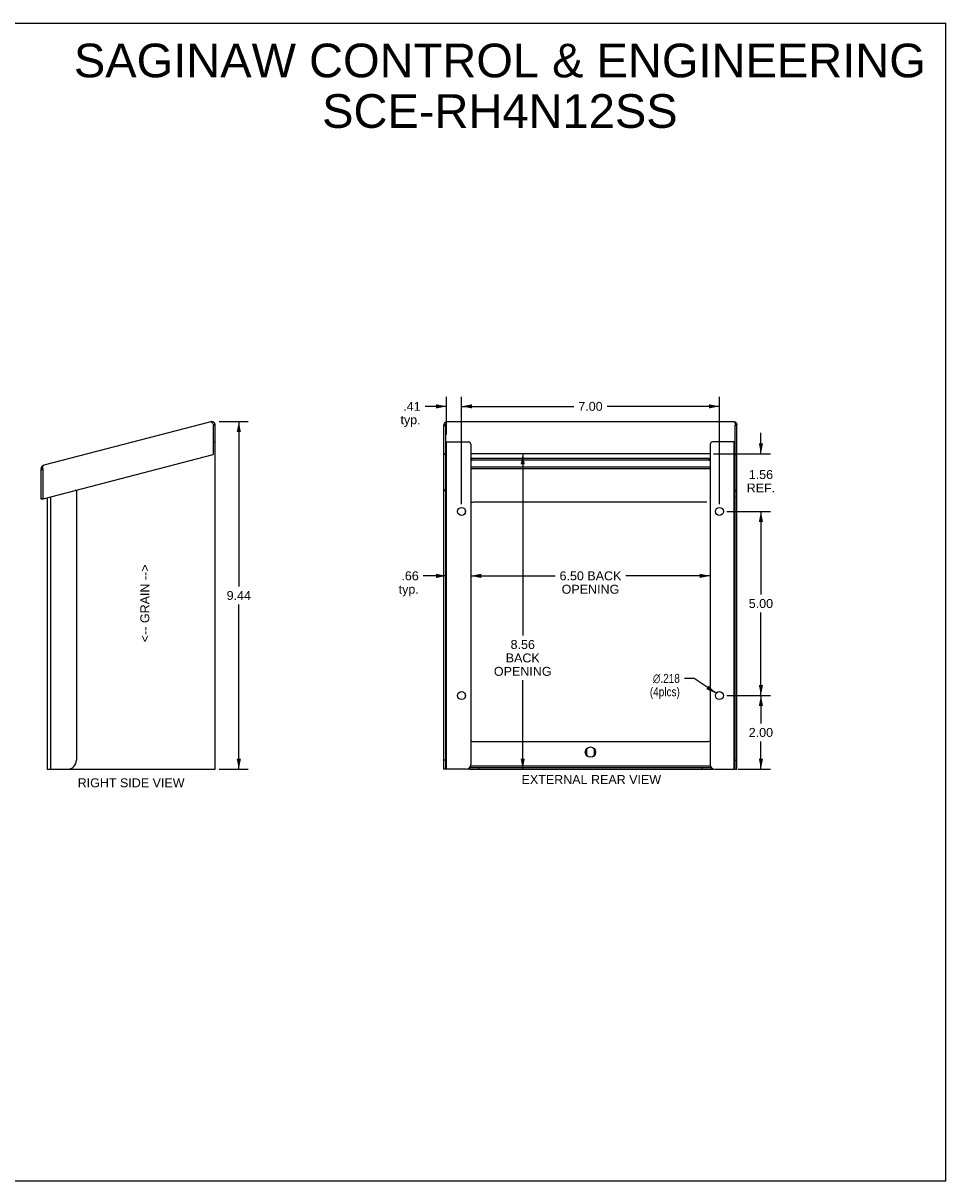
# Model space of a CAD drawing. Header units: inches. Extents: x 0 to 48.6, y 0 to 31.4.
# Tile 2 of 2: x 23.5 to 48.6, y 0 to 31.4. Entities that reach past the tile are written whole.
import ezdxf

# ---------------------------------------------------------------- set-up
doc = ezdxf.new("R2010")
doc.units = ezdxf.units.IN
doc.header["$LTSCALE"] = 2.671429
doc.header["$MEASUREMENT"] = 0
doc.layers.get('0').update_dxf_attribs({"linetype": 'CONTINUOUS'})
doc.layers.add('02___PRT_ALL_AXES', color=7, linetype='CONTINUOUS')
doc.layers.add('DIMENSIONS', color=7, linetype='CONTINUOUS')
doc.styles.get("Standard").update_dxf_attribs({"font": 'arial.ttf'})
doc.styles.add('TEXTSTYLE_1', font='gdt', dxfattribs={"width": 0.8})
doc.dimstyles.new('DIMSTYLE_1', dxfattribs={"dimtxt": 0.242857, "dimasz": 0.285714, "dimexe": 0.09, "dimexo": 0.07, "dimgap": 0.0425, "dimtad": 0, "dimtih": 1, "dimtoh": 1, "dimzin": 4, "dimdsep": 46, "dimtxsty": 'Standard', "dimblk": '_FILLED', "dimblk1": '_FILLED', "dimblk2": '_FILLED', "dimcen": 0.09, "dimazin": 1, "dimtfac": 1, "dimtdec": 3, "dimtofl": 0, "dimtmove": 0, "dimatfit": 3, "dimldrblk": '_FILLED', "dimfxl": 0, "dimtolj": 1, "dimtzin": 4, "dimarcsym": 0})
doc.dimstyles.new('DIMSTYLE_3', dxfattribs={"dimtxt": 0.242857, "dimasz": 0.285714, "dimexe": 0.09, "dimexo": 0.07, "dimgap": 0.09, "dimtad": 0, "dimtih": 1, "dimtoh": 1, "dimdec": 3, "dimzin": 4, "dimdsep": 46, "dimtxsty": 'Standard', "dimblk": '_FILLED', "dimblk1": '_FILLED', "dimblk2": '_FILLED', "dimcen": 0.09, "dimadec": 3, "dimazin": 1, "dimtfac": 1, "dimtdec": 3, "dimtofl": 0, "dimtmove": 0, "dimatfit": 1, "dimldrblk": '_FILLED', "dimfxl": 0, "dimtolj": 1, "dimtzin": 4, "dimarcsym": 0})

# ---------------------------------------------------------------- blocks, each defined once
blk = doc.blocks.new('_FILLED')
at = {"color": 0, "linetype": 'ByBlock'}
blk.add_solid([(0, 0), (-1, 0.2), (-1, -0.2)], dxfattribs=at)
blk = doc.blocks.new('*D1')
at = {"layer": 'DIMENSIONS', "color": 2, "linetype": 'Continuous'}
for p, q in [((35.016, 20.258), (35.016, 21.282)), ((35.422, 18.373), (35.422, 21.282)), ((35.016, 21.025), (34.432, 21.025)), ((35.422, 21.025), (35.993, 21.025))]:
    blk.add_line(p, q, dxfattribs=at)
at = {"layer": 'DIMENSIONS', "color": 2, "linetype": 'Continuous', "xscale": 0.2857142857, "yscale": 0.2857142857, "zscale": 0.2857142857}
blk.add_blockref('_FILLED', (35.016, 21.025), dxfattribs=at)
at = {"layer": 'DIMENSIONS', "color": 2, "linetype": 'Continuous', "xscale": 0.2857142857, "yscale": 0.2857142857, "zscale": 0.2857142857, "rotation": 180}
blk.add_blockref('_FILLED', (35.422, 21.025), dxfattribs=at)
at = {"layer": 'DIMENSIONS', "color": 2, "linetype": 'Continuous', "insert": (34.31, 21.147), "char_height": 0.2429, "width": 0.5462, "attachment_point": 3, "line_spacing_factor": 0.9}
blk.add_mtext('.41\\Ptyp.', dxfattribs=at)
blk = doc.blocks.new('*D4')
at = {"layer": 'DIMENSIONS', "color": 2, "linetype": 'Continuous'}
for p, q in [((43.55, 19.735), (43.55, 20.306)), ((42.262, 19.735), (43.807, 19.735)), ((42.622, 18.173), (43.807, 18.173)), ((43.55, 18.173), (43.55, 17.601))]:
    blk.add_line(p, q, dxfattribs=at)
at = {"layer": 'DIMENSIONS', "color": 2, "linetype": 'Continuous', "xscale": 0.2857142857, "yscale": 0.2857142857, "zscale": 0.2857142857}
for p, rotation in [((43.55, 19.735), 270), ((43.55, 18.173), 90)]:
    blk.add_blockref('_FILLED', p, dxfattribs=dict(at, rotation=rotation))
at = {"layer": 'DIMENSIONS', "color": 2, "linetype": 'Continuous', "insert": (43.55, 19.295), "char_height": 0.2429, "width": 0.771, "attachment_point": 2, "line_spacing_factor": 0.9}
blk.add_mtext('1.56\\PREF.', dxfattribs=at)
blk = doc.blocks.new('*D5')
at = {"layer": 'DIMENSIONS', "color": 2, "linetype": 'Continuous'}
for p, q in [((35.016, 16.424), (34.381, 16.424)), ((35.672, 16.424), (36.243, 16.424))]:
    blk.add_line(p, q, dxfattribs=at)
at = {"layer": 'DIMENSIONS', "color": 2, "linetype": 'Continuous', "xscale": 0.2857142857, "yscale": 0.2857142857, "zscale": 0.2857142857}
blk.add_blockref('_FILLED', (35.016, 16.424), dxfattribs=at)
at = {"layer": 'DIMENSIONS', "color": 2, "linetype": 'Continuous', "xscale": 0.2857142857, "yscale": 0.2857142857, "zscale": 0.2857142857, "rotation": 180}
blk.add_blockref('_FILLED', (35.672, 16.424), dxfattribs=at)
at = {"layer": 'DIMENSIONS', "color": 2, "linetype": 'Continuous', "insert": (34.26, 16.546), "char_height": 0.2429, "width": 0.5462, "attachment_point": 3, "line_spacing_factor": 0.9}
blk.add_mtext('.66\\Ptyp.', dxfattribs=at)
blk = doc.blocks.new('*D9')
at = {"layer": 'DIMENSIONS', "color": 2, "linetype": 'Continuous'}
for p, q in [((37.083, 19.735), (37.083, 14.804)), ((37.083, 11.174), (37.083, 13.589))]:
    blk.add_line(p, q, dxfattribs=at)
at = {"layer": 'DIMENSIONS', "color": 2, "linetype": 'Continuous', "xscale": 0.2857142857, "yscale": 0.2857142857, "zscale": 0.2857142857}
for p, rotation in [((37.083, 19.735), 90), ((37.083, 11.174), 270)]:
    blk.add_blockref('_FILLED', p, dxfattribs=dict(at, rotation=rotation))
at = {"layer": 'DIMENSIONS', "color": 2, "linetype": 'Continuous', "insert": (37.083, 14.682), "char_height": 0.2429, "width": 1.56187, "attachment_point": 2, "line_spacing_factor": 0.9}
blk.add_mtext('8.56\\PBACK\\POPENING', dxfattribs=at)
blk = doc.blocks.new('*D10')
at = {"layer": 'DIMENSIONS', "color": 2, "linetype": 'Continuous'}
for p, q in [((42.622, 13.174), (43.807, 13.174)), ((43.55, 13.174), (43.55, 12.417)), ((43.55, 11.174), (43.55, 11.931)), ((42.932, 11.174), (43.807, 11.174))]:
    blk.add_line(p, q, dxfattribs=at)
at = {"layer": 'DIMENSIONS', "color": 2, "linetype": 'Continuous', "xscale": 0.2857142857, "yscale": 0.2857142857, "zscale": 0.2857142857}
for p, rotation in [((43.55, 13.174), 90), ((43.55, 11.174), 270)]:
    blk.add_blockref('_FILLED', p, dxfattribs=dict(at, rotation=rotation))
at = {"layer": 'DIMENSIONS', "color": 2, "linetype": 'Continuous', "insert": (43.55, 12.295), "char_height": 0.2429, "width": 0.65996, "attachment_point": 2, "line_spacing_factor": 0.9}
blk.add_mtext('2.00', dxfattribs=at)
blk = doc.blocks.new('*D11')
at = {"layer": 'DIMENSIONS', "color": 2, "linetype": 'Continuous'}
for p, q in [((42.622, 18.173), (43.807, 18.173)), ((43.55, 18.173), (43.55, 15.916)), ((43.55, 13.174), (43.55, 15.43)), ((42.622, 13.174), (43.807, 13.174))]:
    blk.add_line(p, q, dxfattribs=at)
at = {"layer": 'DIMENSIONS', "color": 2, "linetype": 'Continuous', "xscale": 0.2857142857, "yscale": 0.2857142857, "zscale": 0.2857142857}
for p, rotation in [((43.55, 18.173), 90), ((43.55, 13.174), 270)]:
    blk.add_blockref('_FILLED', p, dxfattribs=dict(at, rotation=rotation))
at = {"layer": 'DIMENSIONS', "color": 2, "linetype": 'Continuous', "insert": (43.55, 15.795), "char_height": 0.2429, "width": 0.65996, "attachment_point": 2, "line_spacing_factor": 0.9}
blk.add_mtext('5.00', dxfattribs=at)
blk = doc.blocks.new('*D12')
at = {"layer": 'DIMENSIONS', "color": 2, "linetype": 'Continuous'}
for p, q in [((41.741, 13.64), (41.471, 13.64)), ((42.332, 13.235), (41.741, 13.64))]:
    blk.add_line(p, q, dxfattribs=at)
at = {"layer": 'DIMENSIONS', "color": 2, "linetype": 'Continuous', "xscale": 0.2857142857, "yscale": 0.2857142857, "zscale": 0.2857142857, "rotation": 325.6005894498}
blk.add_blockref('_FILLED', (42.332, 13.235), dxfattribs=at)
at = {"layer": 'DIMENSIONS', "color": 2, "linetype": 'Continuous', "insert": (41.349, 13.762), "char_height": 0.24286, "width": 1.01747, "attachment_point": 3, "line_spacing_factor": 0.9, "style": 'TEXTSTYLE_1'}
blk.add_mtext('{\\fgdt;n}\\fArial;.218\\P(4plcs)', dxfattribs=at)
blk = doc.blocks.new('*D13')
at = {"layer": 'DIMENSIONS', "color": 2, "linetype": 'Continuous'}
for p, q in [((28.836, 20.611), (29.631, 20.611)), ((29.374, 20.611), (29.374, 16.135)), ((29.374, 11.174), (29.374, 15.649)), ((28.836, 11.174), (29.631, 11.174))]:
    blk.add_line(p, q, dxfattribs=at)
at = {"layer": 'DIMENSIONS', "color": 2, "linetype": 'Continuous', "xscale": 0.2857142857, "yscale": 0.2857142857, "zscale": 0.2857142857}
for p, rotation in [((29.374, 20.611), 90), ((29.374, 11.174), 270)]:
    blk.add_blockref('_FILLED', p, dxfattribs=dict(at, rotation=rotation))
at = {"layer": 'DIMENSIONS', "color": 2, "linetype": 'Continuous', "insert": (29.374, 16.014), "char_height": 0.2429, "width": 0.65996, "attachment_point": 2, "line_spacing_factor": 0.9}
blk.add_mtext('9.44', dxfattribs=at)
blk = doc.blocks.new('*D14')
at = {"layer": 'DIMENSIONS', "color": 2, "linetype": 'Continuous'}
for p, q in [((35.672, 16.424), (37.963, 16.424)), ((42.172, 16.424), (39.881, 16.424))]:
    blk.add_line(p, q, dxfattribs=at)
at = {"layer": 'DIMENSIONS', "color": 2, "linetype": 'Continuous', "xscale": 0.2857142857, "yscale": 0.2857142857, "zscale": 0.2857142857, "rotation": 180}
blk.add_blockref('_FILLED', (35.672, 16.424), dxfattribs=at)
at = {"layer": 'DIMENSIONS', "color": 2, "linetype": 'Continuous', "xscale": 0.2857142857, "yscale": 0.2857142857, "zscale": 0.2857142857}
blk.add_blockref('_FILLED', (42.172, 16.424), dxfattribs=at)
at = {"layer": 'DIMENSIONS', "color": 2, "linetype": 'Continuous', "insert": (38.922, 16.546), "char_height": 0.2429, "width": 1.67562, "attachment_point": 2, "line_spacing_factor": 0.9}
blk.add_mtext('6.50 BACK\\POPENING', dxfattribs=at)
blk = doc.blocks.new('*D15')
at = {"layer": 'DIMENSIONS', "color": 2, "linetype": 'Continuous'}
for p, q in [((35.422, 18.373), (35.422, 21.282)), ((42.422, 18.373), (42.422, 21.282)), ((35.422, 21.025), (38.471, 21.025)), ((42.422, 21.025), (39.373, 21.025))]:
    blk.add_line(p, q, dxfattribs=at)
at = {"layer": 'DIMENSIONS', "color": 2, "linetype": 'Continuous', "xscale": 0.2857142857, "yscale": 0.2857142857, "zscale": 0.2857142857, "rotation": 180}
blk.add_blockref('_FILLED', (35.422, 21.025), dxfattribs=at)
at = {"layer": 'DIMENSIONS', "color": 2, "linetype": 'Continuous', "xscale": 0.2857142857, "yscale": 0.2857142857, "zscale": 0.2857142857}
blk.add_blockref('_FILLED', (42.422, 21.025), dxfattribs=at)
at = {"layer": 'DIMENSIONS', "color": 2, "linetype": 'Continuous', "insert": (38.922, 21.147), "char_height": 0.2429, "width": 0.65996, "attachment_point": 2, "line_spacing_factor": 0.9}
blk.add_mtext('7.00', dxfattribs=at)

msp = doc.modelspace()

# ---------------------------------------------------------------- linework, layer by layer
at = {"color": 7, "linetype": 'Continuous'}
for p, q in [((0, 31.4286), (48.5714, 31.4286)), ((48.5714, 0), (48.5714, 31.4286)), ((28.7315, 20.5147), (28.6848, 20.5147)), ((28.7284, 20.5389), (28.6862, 20.5279)), ((34.9437, 20.5279), (34.9859, 20.5279)), ((34.9437, 20.5022), (34.9917, 20.5022)), ((34.9859, 20.5389), (34.9859, 20.5268)), ((34.9859, 20.5268), (34.9878, 20.5228)), ((34.9878, 20.5228), (34.9898, 20.5188)), ((42.9002, 20.5022), (42.8522, 20.5022)), ((42.856, 20.5228), (42.8541, 20.5188)), ((42.858, 20.5268), (42.856, 20.5228)), ((42.858, 20.5389), (42.858, 20.5268)), ((42.9002, 20.5279), (42.858, 20.5279)), ((28.6835, 20.0683), (28.7315, 20.0683)), ((28.6835, 20.0583), (28.7315, 20.0583)), ((34.9917, 11.1738), (34.9917, 20.0683)), ((42.8522, 11.1738), (42.8522, 20.0683)), ((34.9917, 19.73), (34.9437, 19.73)), ((34.9917, 19.7203), (34.9437, 19.7203)), ((35.7007, 19.5603), (35.7007, 19.6067)), ((42.1432, 19.5603), (35.7007, 19.5603)), ((42.1432, 19.5603), (42.1432, 19.6067)), ((42.8522, 19.73), (42.9002, 19.73)), ((42.8522, 19.7203), (42.9002, 19.7203)), ((24.0035, 19.3332), (24.0479, 19.3332)), ((24.0035, 19.3082), (24.0515, 19.3082)), ((35.0157, 19.3332), (34.9932, 19.3332)), ((34.9971, 19.344), (35.0053, 19.3536)), ((42.1719, 19.3744), (35.6719, 19.3744)), ((42.1719, 19.328), (35.6719, 19.328)), ((42.8506, 19.3332), (42.8282, 19.3332)), ((42.8468, 19.344), (42.8386, 19.3536)), ((34.9917, 18.7483), (34.9437, 18.7483)), ((34.9917, 18.7283), (34.9437, 18.7283)), ((42.8522, 18.7483), (42.9002, 18.7483)), ((42.8522, 18.7283), (42.9002, 18.7283)), ((24.0515, 18.5132), (24.0035, 18.5132)), ((24.0515, 18.5032), (24.0035, 18.5032)), ((24.0515, 18.5286), (24.0515, 18.5032)), ((42.0782, 18.4231), (35.7657, 18.4231)), ((35.5157, 18.1731), (35.5157, 18.1174)), ((35.5157, 13.2292), (35.5157, 13.1185)), ((35.7657, 11.9238), (42.0782, 11.9238)), ((34.9917, 11.4238), (34.9437, 11.4238)), ((42.8522, 11.4238), (42.9002, 11.4238)), ((35.0157, 11.1738), (34.9437, 11.1738)), ((35.6407, 11.2167), (35.6407, 11.1738)), ((35.6451, 11.2218), (42.1988, 11.2218)), ((35.6681, 11.2698), (42.1758, 11.2698)), ((35.8907, 11.2218), (35.8907, 11.1738)), ((41.9532, 11.2218), (41.9532, 11.1738)), ((42.2032, 11.2167), (42.2032, 11.1738)), ((42.8381, 11.1738), (42.9002, 11.1738)), ((0, 0), (48.5714, 0))]:
    msp.add_line(p, q, dxfattribs=at)
at = {"color": 3, "linetype": 'Continuous'}
for p, q in [((28.6113, 20.6076), (24.0753, 19.4261)), ((28.6774, 20.5411), (28.6862, 20.5279)), ((28.6862, 20.5279), (28.6835, 20.5022)), ((28.6835, 19.73), (28.6835, 20.5022)), ((28.7315, 11.1738), (28.7315, 20.5147)), ((34.9437, 11.1738), (34.9437, 20.5279)), ((34.9859, 20.5389), (34.9888, 20.5269)), ((34.9888, 20.5269), (34.9917, 20.5147)), ((34.9917, 20.0683), (34.9917, 20.5147)), ((35.0223, 20.6075), (35.0101, 20.6057)), ((35.031, 20.6107), (42.8129, 20.6107)), ((42.8216, 20.6075), (42.8338, 20.6057)), ((42.8522, 20.0683), (42.8522, 20.5147)), ((42.9002, 11.1738), (42.9002, 20.5279)), ((35.0017, 20.0583), (35.6119, 20.0583)), ((35.0157, 11.1738), (35.0157, 20.0583)), ((35.6719, 19.9983), (35.6719, 11.2988)), ((42.1719, 19.9983), (42.1719, 11.2988)), ((42.8422, 20.0583), (42.2319, 20.0583)), ((42.8282, 11.1738), (42.8282, 20.0583)), ((24.0641, 18.519), (28.6761, 19.7203)), ((42.1619, 19.7347), (35.6819, 19.7347)), ((42.1432, 19.6067), (35.7007, 19.6067)), ((24.0035, 18.5032), (24.0035, 19.3332)), ((24.0449, 19.344), (24.0515, 19.3207)), ((24.0515, 19.3207), (24.0515, 18.5286)), ((24.1685, 18.5463), (24.1685, 11.1738)), ((24.2645, 18.5713), (24.2645, 11.1738)), ((24.9665, 18.7283), (24.9665, 11.4238)), ((24.1685, 11.1738), (28.7315, 11.1738)), ((35.5469, 11.1738), (35.0157, 11.1738)), ((35.6407, 11.1738), (42.2032, 11.1738)), ((42.2969, 11.1738), (42.8282, 11.1738))]:
    msp.add_line(p, q, dxfattribs=at)
for points in [[(28.6113, 20.6076), (28.6167, 20.6078), (28.6226, 20.6057), (28.6292, 20.6014), (28.6363, 20.5951), (28.6438, 20.587), (28.6516, 20.5774), (28.66, 20.5662), (28.6686, 20.5539), (28.6774, 20.5411)], [(35.0101, 20.6057), (34.9961, 20.6014), (34.9831, 20.5951), (34.9718, 20.587), (34.9621, 20.5774), (34.9542, 20.5662), (34.9484, 20.5539), (34.9449, 20.5411), (34.9437, 20.5279)], [(35.0181, 20.6041), (35.0128, 20.5975), (35.0075, 20.589), (35.0021, 20.5785), (34.9966, 20.5664), (34.9913, 20.5531), (34.9859, 20.5389)], [(35.031, 20.6107), (35.029, 20.6106), (35.0235, 20.6085), (35.0181, 20.6041)], [(42.8129, 20.6107), (42.8149, 20.6106), (42.8204, 20.6085), (42.8258, 20.6041)], [(42.8258, 20.6041), (42.8311, 20.5975), (42.8364, 20.589), (42.8418, 20.5785), (42.8472, 20.5664), (42.8526, 20.5531), (42.858, 20.5389)], [(42.8338, 20.6057), (42.8478, 20.6014), (42.8608, 20.5951), (42.8721, 20.587), (42.8818, 20.5774), (42.8897, 20.5662), (42.8955, 20.5539), (42.899, 20.5411), (42.9002, 20.5279)], [(42.858, 20.5389), (42.857, 20.535), (42.8522, 20.5147)], [(35.6719, 19.6047), (35.6777, 19.6055), (35.6888, 19.6063), (35.7007, 19.6067)], [(42.1432, 19.6067), (42.1551, 19.6063), (42.1662, 19.6055), (42.1719, 19.6047)], [(24.0449, 19.344), (24.0472, 19.3599), (24.0498, 19.3749), (24.0527, 19.3885), (24.0561, 19.4004), (24.06, 19.4103), (24.0645, 19.4179), (24.0696, 19.4233), (24.0753, 19.4261)], [(35.6407, 11.174), (35.6232, 11.1745), (35.6071, 11.1747), (35.5922, 11.1747), (35.578, 11.1746)], [(42.2032, 11.174), (42.2207, 11.1745), (42.2368, 11.1747), (42.2517, 11.1747), (42.2659, 11.1746)]]:
    msp.add_lwpolyline(points, dxfattribs=at)
at = {"color": 7, "linetype": 'Continuous'}
for points in [[(35.7007, 19.5603), (35.6888, 19.56), (35.6777, 19.5591), (35.6719, 19.5583)], [(42.1719, 19.5583), (42.1662, 19.5591), (42.1551, 19.56), (42.1432, 19.5603)], [(34.9932, 19.3323), (34.997, 19.3439), (35.0028, 19.3544)], [(35.0028, 19.3544), (35.0103, 19.3636), (35.0157, 19.368)], [(35.0053, 19.3536), (35.0139, 19.3625), (35.0157, 19.3641)], [(42.8411, 19.3544), (42.8335, 19.3636), (42.8282, 19.368)], [(42.8386, 19.3536), (42.83, 19.3625), (42.8282, 19.3641)], [(42.8506, 19.3323), (42.8469, 19.3439), (42.8411, 19.3544)], [(34.9917, 18.5713), (34.9923, 18.5673), (34.9941, 18.5635), (34.9971, 18.5598), (35.0011, 18.5565), (35.0061, 18.5535), (35.0118, 18.551), (35.0157, 18.5498)], [(42.8522, 18.5713), (42.8516, 18.5673), (42.8498, 18.5635), (42.8468, 18.5598), (42.8428, 18.5565), (42.8378, 18.5535), (42.8321, 18.551), (42.8282, 18.5498)]]:
    msp.add_lwpolyline(points, dxfattribs=at)
at = {"color": 3, "linetype": 'Continuous'}
for centre, radius, start, end in [((28.6355, 20.5147), 0.096, 0, 104.6), ((35.0017, 20.0683), 0.01, 180, 270), ((35.6119, 19.9983), 0.06, 0, 90), ((42.2319, 19.9983), 0.06, 90, 180), ((42.8422, 20.0683), 0.01, 270, 360), ((28.6735, 19.73), 0.01, 284.6, 360), ((35.6819, 19.7447), 0.01, 180, 270), ((42.1619, 19.7447), 0.01, 270, 360), ((24.0995, 19.3332), 0.096, 104.6, 180), ((24.9465, 18.7283), 0.02, 0, 104.6), ((24.0615, 18.5286), 0.01, 180, 284.6), ((24.7165, 11.4238), 0.25, 270, 360), ((35.5469, 11.2988), 0.125, 270, 360), ((42.2969, 11.2988), 0.125, 180, 270)]:
    msp.add_arc(centre, radius, start, end, dxfattribs=at)
at = {"color": 7, "linetype": 'Continuous'}
for centre, start, end in [((35.7657, 18.1731), 90, 112.0345), ((35.7657, 18.1731), 169.49652, 180), ((35.7657, 12.1738), 247.9655, 270), ((42.0782, 12.1738), 270, 292.0345)]:
    msp.add_arc(centre, 0.25, start, end, dxfattribs=at)
at = {"layer": '02___PRT_ALL_AXES', "color": 7, "linetype": 'Continuous'}
for p, q in [((38.8129, 11.6858), (38.8129, 11.5918)), ((39.0309, 11.5918), (39.0309, 11.6858))]:
    msp.add_line(p, q, dxfattribs=at)
at = {"layer": '02___PRT_ALL_AXES', "color": 3, "linetype": 'Continuous'}
for centre in [(35.4219, 18.1727), (42.4219, 18.1727), (35.4219, 13.1738), (42.4219, 13.1738)]:
    msp.add_circle(centre, 0.109, dxfattribs=at)
at = {"layer": '02___PRT_ALL_AXES', "color": 7, "linetype": 'Continuous'}
msp.add_circle((38.9219, 11.6388), 0.1405, dxfattribs=at)
for centre, start, end in [((38.9219, 11.6858), 146.81537, 180), ((38.9219, 11.6858), 0, 33.18463), ((38.9219, 11.5918), 180, 213.18463), ((38.9219, 11.5918), 326.81537, 360)]:
    msp.add_arc(centre, 0.109, start, end, dxfattribs=at)

# ---------------------------------------------------------------- texts
at = {"color": 2, "linetype": 'Continuous', "insert": (26.6996, 15.6786), "char_height": 0.242857, "width": 2.107169, "attachment_point": 2, "rotation": 90, "line_spacing_factor": 0.9}
msp.add_mtext('<-- GRAIN -->', dxfattribs=at)
at = {"layer": 'DIMENSIONS', "color": 2, "linetype": 'Continuous', "attachment_point": 2, "line_spacing_factor": 0.9}
for s, insert, char_height, width in [('SAGINAW CONTROL & ENGINEERING\\PSCE-RH4N12SS', (36.4621, 30.8722), 0.914286, 23.091662), ('EXTERNAL REAR VIEW', (38.9453, 11.017), 0.242857, 3.780988), ('RIGHT SIDE VIEW', (26.449, 10.9273), 0.242857, 2.896229)]:
    msp.add_mtext(s, dxfattribs=dict(at, insert=insert, char_height=char_height, width=width))

# ---------------------------------------------------------------- dimensions: what is measured, and where the dimension line sits
at = {"layer": 'DIMENSIONS', "color": 2, "linetype": 'Continuous'}
dim = msp.add_linear_dim(base=(35.4219, 21.0251), p1=(35.0157, 20.1883), p2=(35.4219, 18.3027), text='<>\\Ptyp.', dimstyle='DIMSTYLE_1', dxfattribs=at)
dim.commit()
dim.dimension.update_dxf_attribs({"geometry": '*D1', "text_midpoint": (34.0373, 20.843), "dimtype": 160})
for base, p1, p2, angle, picture, middle in [((35.4219, 21.0251), (42.4219, 18.3027), (35.4219, 18.3027), 180, '*D15', (38.9221, 21.0238)), ((29.3741, 20.6107), (28.7655, 11.1738), (28.7655, 20.6107), 90, '*D13', (29.3733, 15.8909)), ((43.5502, 18.1727), (42.5519, 13.1738), (42.5519, 18.1727), 90, '*D11', (43.5495, 15.6719)), ((43.5502, 13.1738), (42.8622, 11.1738), (42.5519, 13.1738), 90, '*D10', (43.5472, 12.1725))]:
    dim = msp.add_linear_dim(base=base, p1=p1, p2=p2, angle=angle, dimstyle='DIMSTYLE_1', dxfattribs=at)
    dim.commit()
    dim.dimension.update_dxf_attribs({"geometry": picture, "text_midpoint": middle, "dimtype": 160})
for base, p1, p2, angle, text, picture, middle in [((43.5502, 18.1727), (42.1922, 19.7347), (42.5519, 18.1727), 270, '<>\\PREF.', '*D4', (43.5502, 18.9917)), ((35.0157, 16.4245), (35.6719, 19.9983), (35.0157, 20.0583), 180, '<>\\Ptyp.', '*D5', (33.9868, 16.2424)), ((35.6719, 16.4245), (42.1719, 19.9983), (35.6719, 19.9983), 180, '<> BACK\\POPENING', '*D14', (38.9219, 16.2424)), ((37.0829, 11.1738), (35.6819, 19.7347), (35.1107, 11.1738), 270, '<>\\PBACK\\POPENING', '*D9', (37.0829, 14.1965))]:
    dim = msp.add_linear_dim(base=base, p1=p1, p2=p2, angle=angle, text=text, dimstyle='DIMSTYLE_1', dxfattribs=at)
    dim.commit()
    dim.dimension.update_dxf_attribs({"geometry": picture, "text_midpoint": middle, "dimtype": 160})
dim = msp.add_diameter_dim_2p(p1=(42.332, 13.2354), p2=(42.5119, 13.1123), text='%%c<>\\P(4plcs)', dimstyle='DIMSTYLE_3', override={"dimpost": '<>'}, dxfattribs=at)
dim.commit()
dim.dimension.update_dxf_attribs({"geometry": '*D12', "text_midpoint": (40.8405, 13.4579), "dimtype": 163})

doc.saveas('drawing.dxf')
